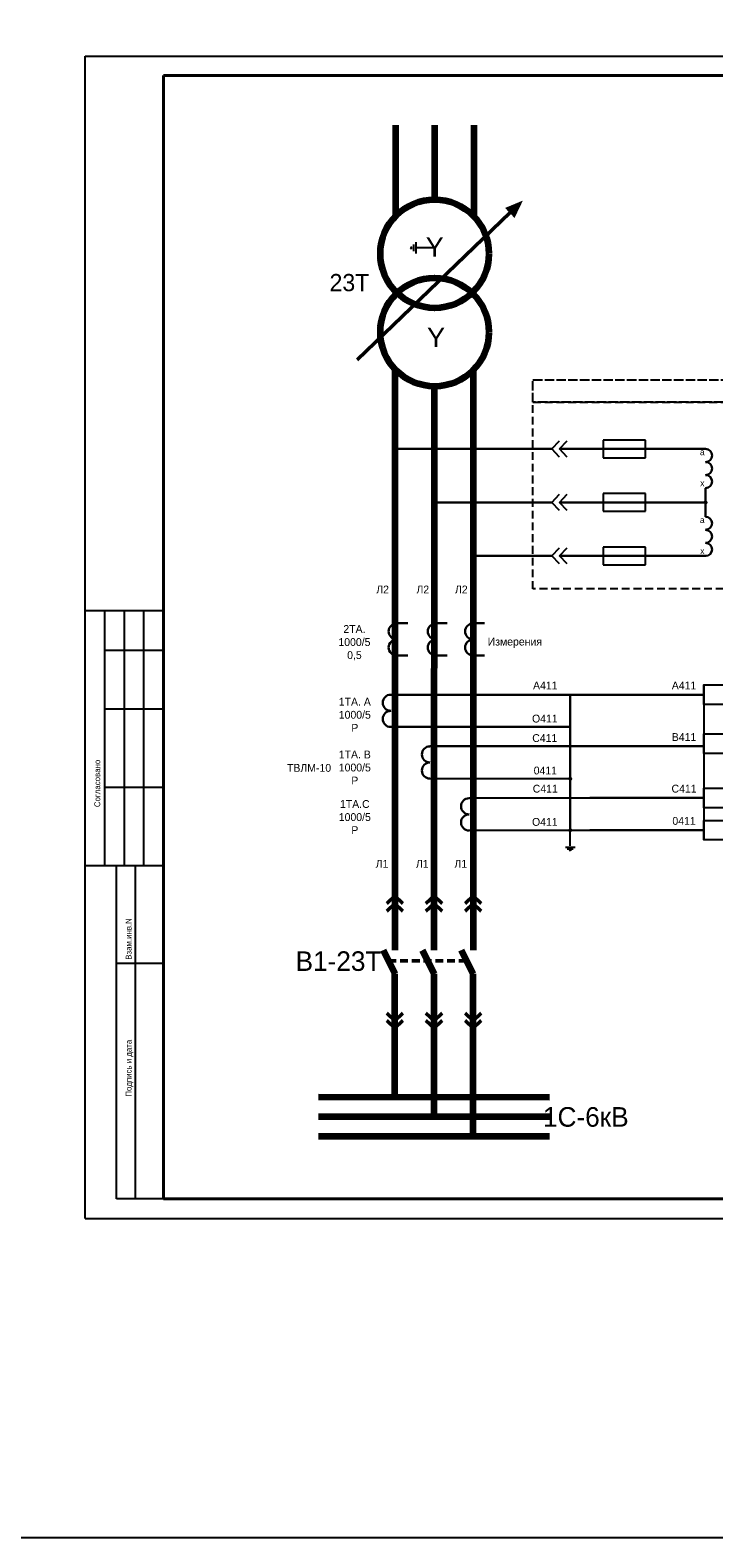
# Model space of a CAD drawing. Header units: millimetres. Extents: x 7700 to 12777, y -2533 to 2568.
# Tile 5 of 74: x 8679 to 8853, y -952 to -567. Entities that reach past the tile are written whole.
import ezdxf

# ---------------------------------------------------------------- set-up
doc = ezdxf.new("R2010")
doc.units = ezdxf.units.MM
doc.linetypes.add('ACAD_ISO02W100', pattern=[15, 12, -3])
doc.linetypes.add('JIS_02_2.0', pattern=[3, 2, -1])
doc.styles.add('SIMPLEX', font='txt', dxfattribs={"height": 5})
doc.styles.get("Standard").update_dxf_attribs({"font": 'arial.ttf'})

msp = doc.modelspace()

# ---------------------------------------------------------------- hatches: boundary and pattern name
h = msp.add_hatch(color=256)
h.dxf.hatch_style = 1
h.paths.add_polyline_path([(8804.35, -610.32), (8799.79, -612.22), (8802.21, -614.78)])

# ---------------------------------------------------------------- linework, layer by layer
for p, q in [((8692.56, -870.44), (8692.56, -573.39)), ((8692.56, -573.39), (9112.57, -573.39)), ((8692.56, -870.44), (8692.56, -573.39)), ((8775.91, -622.14), (8775.63, -622.43)), ((8775.91, -622.71), (8775.63, -622.43)), ((8775.91, -622.71), (8775.91, -622.14)), ((8776.49, -623.29), (8776.49, -621.57)), ((8777.06, -623.86), (8777.06, -621)), ((8781.82, -622.43), (8777.06, -622.43)), ((8811.76, -673.81), (8813.73, -671.75)), ((8813.73, -675.88), (8811.76, -673.81)), ((8813.66, -673.81), (8815.62, -671.75)), ((8815.62, -675.88), (8813.66, -673.81)), ((8824.87, -671.55), (8824.87, -676.05)), ((8835.67, -671.55), (8824.87, -671.55)), ((8835.67, -676.05), (8835.67, -671.55)), ((8824.87, -676.05), (8835.67, -676.05)), ((8811.76, -687.46), (8813.73, -685.4)), ((8813.66, -687.46), (8815.62, -685.4)), ((8824.87, -685.22), (8824.87, -689.72)), ((8835.67, -685.22), (8824.87, -685.22)), ((8835.67, -689.72), (8835.67, -685.22)), ((8813.73, -689.52), (8811.76, -687.46)), ((8815.62, -689.52), (8813.66, -687.46)), ((8824.87, -689.72), (8835.67, -689.72)), ((8811.76, -701.12), (8813.73, -699.05)), ((8813.73, -703.18), (8811.76, -701.12)), ((8813.66, -701.12), (8815.62, -699.05)), ((8815.62, -703.18), (8813.66, -701.12)), ((8824.87, -698.89), (8824.87, -703.39)), ((8835.67, -698.89), (8824.87, -698.89)), ((8835.67, -703.39), (8835.67, -698.89)), ((8824.87, -703.39), (8835.67, -703.39)), ((8712.56, -715.21), (8692.56, -715.21)), ((8697.56, -780.21), (8697.56, -715.21)), ((8702.56, -780.21), (8702.56, -715.21)), ((8707.56, -780.21), (8707.56, -715.21)), ((8697.56, -725.21), (8712.56, -725.21)), ((8850.57, -734.1), (8850.57, -773.73)), ((8697.56, -740.21), (8712.56, -740.21)), ((8697.56, -760.21), (8712.56, -760.21)), ((8816.44, -775.25), (8816.44, -771.23)), ((8815.19, -775.53), (8817.69, -775.53)), ((8815.69, -776.03), (8817.19, -776.03)), ((8816.19, -776.26), (8816.44, -776.51)), ((8816.19, -776.26), (8816.69, -776.26)), ((8816.69, -776.26), (8816.44, -776.51)), ((8692.56, -780.21), (8712.56, -780.21)), ((8700.56, -865.39), (8700.56, -780.21)), ((8705.43, -865.39), (8705.43, -780.21)), ((8700.56, -805.21), (8712.56, -805.21)), ((8712.56, -865.39), (8700.56, -865.39)), ((8692.56, -870.44), (9112.57, -870.44))]:
    msp.add_line(p, q)
at = {"lineweight": 40}
for p, q in [((8712.56, -578.39), (9107.65, -578.39)), ((8712.56, -865.39), (9107.65, -865.39))]:
    msp.add_line(p, q, dxfattribs=at)
at = {"linetype": 'Continuous', "lineweight": 40}
msp.add_line((8712.56, -578.39), (8712.56, -865.39), dxfattribs=at)
at = {"color": 2, "lineweight": 100}
for p, q in [((8771.78, -591.08), (8771.78, -614.49)), ((8771.65, -653.39), (8771.64, -801.92)), ((8768.63, -801.92), (8771.65, -807.92)), ((8771.65, -839.39), (8771.65, -807.92)), ((8752.17, -839.39), (8811.14, -839.41))]:
    msp.add_line(p, q, dxfattribs=at)
at = {"color": 3, "lineweight": 100}
for p, q in [((8781.78, -591.08), (8781.78, -610.07)), ((8781.65, -657.81), (8781.64, -801.92)), ((8778.65, -801.92), (8781.65, -807.92)), ((8781.65, -844.39), (8781.65, -807.92)), ((8752.17, -844.39), (8811.14, -844.39))]:
    msp.add_line(p, q, dxfattribs=at)
at = {"color": 1, "lineweight": 100}
for p, q in [((8791.78, -591.08), (8791.78, -614.17)), ((8791.65, -653.7), (8791.65, -801.92)), ((8791.65, -807.92), (8788.64, -801.92)), ((8791.65, -849.4), (8791.65, -807.92)), ((8752.17, -849.39), (8811.14, -849.4))]:
    msp.add_line(p, q, dxfattribs=at)
at = {"lineweight": 50}
for p, q in [((8801.12, -613.4), (8761.99, -651.06)), ((8769.59, -789.99), (8771.65, -788.02)), ((8771.65, -788.02), (8773.71, -789.99)), ((8779.59, -789.99), (8781.65, -788.02)), ((8781.65, -788.02), (8783.71, -789.99)), ((8789.58, -789.99), (8791.65, -788.02)), ((8791.65, -788.02), (8793.71, -789.99)), ((8769.59, -791.88), (8771.65, -789.92)), ((8771.65, -789.92), (8773.71, -791.88)), ((8779.59, -791.88), (8781.65, -789.92)), ((8781.65, -789.92), (8783.71, -791.88)), ((8789.58, -791.88), (8791.65, -789.92)), ((8791.65, -789.92), (8793.71, -791.88)), ((8769.59, -817.95), (8771.65, -819.92)), ((8769.59, -819.85), (8771.65, -821.81)), ((8771.65, -819.92), (8773.71, -817.95)), ((8771.65, -821.81), (8773.71, -819.85)), ((8779.59, -817.95), (8781.65, -819.92)), ((8779.59, -819.85), (8781.65, -821.81)), ((8781.65, -819.92), (8783.71, -817.95)), ((8781.65, -821.81), (8783.71, -819.85)), ((8789.58, -817.95), (8791.65, -819.92)), ((8789.58, -819.85), (8791.65, -821.81)), ((8791.65, -819.92), (8793.71, -817.95)), ((8791.65, -821.81), (8793.71, -819.85))]:
    msp.add_line(p, q, dxfattribs=at)
at = {"color": 1}
msp.add_line((8771.65, -673.8), (8771.65, -653.39), dxfattribs=at)
at = {"color": 2, "lineweight": 30}
for p, q in [((8811.77, -673.8), (8771.65, -673.8)), ((8851.01, -673.8), (8813.66, -673.8)), ((8770.6, -736.6), (8821.44, -736.6)), ((8850.57, -736.6), (8821.44, -736.6))]:
    msp.add_line(p, q, dxfattribs=at)
at = {"lineweight": 30}
for p, q in [((8851.01, -683.82), (8851.01, -691.13)), ((8772.12, -718.36), (8774.97, -718.36)), ((8782.12, -718.36), (8784.97, -718.36)), ((8791.65, -718.36), (8794.5, -718.36)), ((8772.12, -726.6), (8774.97, -726.6)), ((8782.12, -726.6), (8784.97, -726.6)), ((8791.65, -726.6), (8794.5, -726.6)), ((8816.44, -771.23), (8816.44, -736.6)), ((8770.6, -744.85), (8816.44, -744.85)), ((8780.6, -758.04), (8816.44, -758.09)), ((8790.6, -771.31), (8821.44, -771.23)), ((8821.44, -771.23), (8850.57, -771.23))]:
    msp.add_line(p, q, dxfattribs=at)
at = {"color": 3, "lineweight": 30}
for p, q in [((8811.77, -687.47), (8781.64, -687.46)), ((8851.01, -687.48), (8813.66, -687.47)), ((8780.6, -749.79), (8850.57, -749.79))]:
    msp.add_line(p, q, dxfattribs=at)
at = {"color": 1, "lineweight": 30}
for p, q in [((8811.77, -701.13), (8791.64, -701.12)), ((8851.15, -701.15), (8813.67, -701.13)), ((8790.6, -763.06), (8821.44, -762.98)), ((8821.44, -762.98), (8850.57, -762.98))]:
    msp.add_line(p, q, dxfattribs=at)
at = {"linetype": 'Continuous'}
for p, q in [((8712.56, -724.39), (8712.56, -744.39)), ((8712.56, -764.39), (8712.56, -784.39))]:
    msp.add_line(p, q, dxfattribs=at)
at = {"linetype": 'JIS_02_2.0', "lineweight": 50}
msp.add_line((8769.99, -804.63), (8790, -804.63), dxfattribs=at)
at = {"color": 2}
msp.add_lwpolyline([(7699.67, -393.4), (12299.84, -393.4), (12299.84, -952.06), (7699.67, -952.06)], close=True, dxfattribs=at)
at = {"color": 32, "linetype": 'ACAD_ISO02W100', "ltscale": 0.2, "true_color": 0xcd6928}
msp.add_lwpolyline([(8806.92, -656.18), (8806.92, -656.18), (8951.6, -656.18), (8951.6, -661.86), (8806.92, -661.86), (8806.92, -656.18)], dxfattribs=at)
at = {"color": 32, "linetype": 'JIS_02_2.0', "true_color": 0xcd6928}
msp.add_lwpolyline([(8806.92, -661.86), (8951.6, -661.86), (8951.6, -709.59), (8806.92, -709.59)], close=True, dxfattribs=at)
at = {"color": 2, "lineweight": 100, "const_width": 0.45}
msp.add_lwpolyline([(8771.92, -673.8, 1), (8771.37, -673.8, 1)], format="xyb", close=True, dxfattribs=at)
at = {"color": 3, "lineweight": 50, "const_width": 0.45}
msp.add_lwpolyline([(8781.92, -687.46, 1), (8781.37, -687.46, 1)], format="xyb", close=True, dxfattribs=at)
at = {"lineweight": 50}
for points, const_width in [([(8851.01, -687.2, 1), (8851.01, -687.75, 1)], 0.45), ([(8771.65, -710.18, 1), (8771.65, -709.72, 1)], 0.378), ([(8781.65, -710.18, 1), (8781.65, -709.72, 1)], 0.378), ([(8791.65, -710.18, 1), (8791.65, -709.72, 1)], 0.378), ([(8816.44, -757.81, 1), (8816.44, -758.36, 1)], 0.45), ([(8816.44, -770.96, 1), (8816.44, -771.51, 1)], 0.45), ([(8771.65, -779.95, 1), (8771.65, -779.48, 1)], 0.378), ([(8781.65, -779.95, 1), (8781.65, -779.48, 1)], 0.378), ([(8791.65, -779.95, 1), (8791.65, -779.48, 1)], 0.378)]:
    msp.add_lwpolyline(points, format="xyb", close=True, dxfattribs=dict(at, const_width=const_width))
at = {"color": 1, "lineweight": 100, "const_width": 0.45}
msp.add_lwpolyline([(8791.92, -701.12, 1), (8791.37, -701.12, 1)], format="xyb", close=True, dxfattribs=at)
for points in [[(8860.57, -739.1), (8850.57, -739.1), (8850.57, -734.1), (8860.57, -734.1)], [(8860.57, -751.6), (8850.57, -751.6), (8850.57, -746.6), (8860.57, -746.6)], [(8860.57, -765.48), (8850.57, -765.48), (8850.57, -760.48), (8860.57, -760.48)], [(8860.57, -773.73), (8850.57, -773.73), (8850.57, -768.73), (8860.57, -768.73)]]:
    msp.add_lwpolyline(points, close=True)
at = {"lineweight": 100}
for centre in [(8781.8, -623.93), (8781.8, -643.95)]:
    msp.add_circle(centre, 13.86, dxfattribs=at)
at = {"lineweight": 30}
for centre, radius, start, end in [((8851.01, -675.47), 1.67, 270.0042, 90.0042), ((8851.01, -678.81), 1.67, 270.0042, 90.0042), ((8851.01, -682.15), 1.67, 270.0042, 90.0042), ((8851.01, -692.8), 1.67, 270.0042, 90.0042), ((8851.01, -696.14), 1.67, 270.0042, 90.0042), ((8851.01, -699.48), 1.67, 270.0042, 90.0042), ((8772.12, -720.42), 2.06, 90, 270), ((8782.12, -720.42), 2.06, 90, 270), ((8791.65, -720.42), 2.06, 90, 270), ((8772.12, -724.54), 2.06, 90, 270), ((8782.12, -724.54), 2.06, 90, 270), ((8791.65, -724.54), 2.06, 90, 270), ((8770.6, -738.66), 2.06, 90, 270), ((8770.6, -742.79), 2.06, 90, 270), ((8780.6, -751.86), 2.06, 90, 270), ((8780.6, -755.98), 2.06, 90, 270), ((8790.6, -765.12), 2.06, 90, 270), ((8790.6, -769.25), 2.06, 90, 270)]:
    msp.add_arc(centre, radius, start, end, dxfattribs=at)

# ---------------------------------------------------------------- texts
at = {"linetype": 'Continuous', "style": 'SIMPLEX'}
for s, p in [('Согласовано', (8696.39, -765.33)), ('Взам.инв.N', (8704.39, -804.33)), ('Подпись и дата', (8704.39, -839.33))]:
    msp.add_text(s, height=1.5, rotation=90, dxfattribs=at).set_placement(p)
at = {"lineweight": 100, "char_height": 4.95, "width": 6.4572, "attachment_point": 5}
for insert in [(8781.82, -622.17), (8782.16, -645.29)]:
    msp.add_mtext('Y', dxfattribs=dict(at, insert=insert))
at = {"style": 'SIMPLEX'}
for s, insert, char_height, width, attachment_point in [('23Т', (8754.97, -631.32), 4.4, 10.8483, 4), ('Л2', (8768.52, -709.73), 2, 9.9995, 5), ('Л2', (8778.78, -709.73), 2, 9.9995, 5), ('Л2', (8788.62, -709.73), 2, 9.9995, 5), ('\\A1;2ТА.\\P1000/5\\P0,5', (8761.32, -723.34), 2, 9.9995, 5), ('\\A1;Измерения', (8802.29, -723.34), 2, 9.9995, 5), ('A411', (8810.06, -734.24), 2, 9.9995, 5), ('A411', (8845.5, -734.24), 2, 9.9995, 5), ('1ТА. А\\P1000/5\\PР', (8761.42, -741.73), 2, 9.9995, 5), ('О411', (8809.95, -742.72), 2, 9.9995, 5), ('C411', (8809.93, -747.7), 2, 9.9995, 5), ('B411', (8845.5, -747.43), 2, 9.9995, 5), ('1ТА. B\\P1000/5\\PР', (8761.42, -755.21), 2, 9.9995, 5), ('ТВЛМ-10', (8749.74, -755.32), 2, 9.9995, 5), ('0411', (8810.08, -755.99), 2, 9.9995, 5), ('C411', (8810.06, -760.63), 2, 9.9995, 5), ('C411', (8845.5, -760.62), 2, 9.9995, 5), ('1ТА.С\\P1000/5\\PР', (8761.42, -767.87), 2, 9.9995, 5), ('О411', (8809.95, -769.12), 2, 9.9995, 5), ('0411', (8845.5, -768.87), 2, 9.9995, 5), ('Л1', (8768.38, -779.82), 2, 9.9995, 5), ('Л1', (8778.64, -779.82), 2, 9.9995, 5), ('Л1', (8788.48, -779.82), 2, 9.9995, 5), ('В1-23Т', (8746.29, -804.72), 5, 18.8389, 4), ('1С-6кВ', (8831.35, -844.53), 5, 22.9158, 6)]:
    msp.add_mtext(s, dxfattribs=dict(at, insert=insert, char_height=char_height, width=width, attachment_point=attachment_point))
at = {"lineweight": 50, "char_height": 1.6, "attachment_point": 5, "rotation": 0.0042, "style": 'SIMPLEX'}
for s, insert, width in [('a', (8850.15, -674.61), 3.0307), ('x', (8850.17, -682.53), 2.6333), ('a', (8850.15, -691.94), 3.0307), ('x', (8850.17, -699.86), 2.6333)]:
    msp.add_mtext(s, dxfattribs=dict(at, insert=insert, width=width))

doc.saveas('drawing.dxf')
